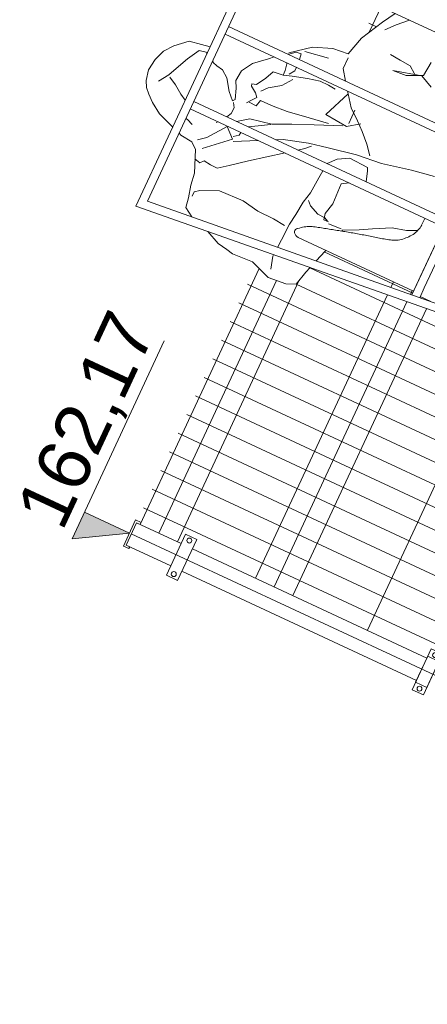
# Model space of a CAD drawing. Header units: millimetres. Extents: x 1962 to 3194, y -795 to -219.
# Tile 6 of 256: x 1987.537 to 1988.53, y -537.293 to -534.898. Entities that reach past the tile are written whole.
import ezdxf

# ---------------------------------------------------------------- set-up
doc = ezdxf.new("R2010")
doc.units = ezdxf.units.MM
doc.layers.get('0').update_dxf_attribs({"lineweight": 5})
for name, color, linetype, lineweight in [('A_hatch przekroje', 125, 'Continuous', 9), ('A_koty wysokośc.', 53, 'Continuous', 9), ('A_ludzie', 53, 'Continuous', 9), ('A_obiekty trybuny', 126, 'Continuous', 9), ('A_ogrodzenie 2_4m', 45, 'Continuous', 9)]:
    doc.layers.add(name, color=color, linetype=linetype, lineweight=lineweight)
doc.styles.get("Standard").update_dxf_attribs({"font": 'arial.ttf'})

# ---------------------------------------------------------------- blocks, each defined once
blk = doc.blocks.new('zw$5246')
at = {"layer": 'A_ogrodzenie 2_4m'}
blk.add_lwpolyline([(-0.09500000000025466, 0.01500000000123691), (0.01500000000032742, 0.01500000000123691), (0.01500000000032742, -0.01499999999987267), (-0.09500000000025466, -0.01499999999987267), (-0.09500000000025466, 0.01500000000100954)], dxfattribs=at)
for centre in [(-0.08500000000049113, 6.821210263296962e-13), (0.004999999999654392, -2.273736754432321e-13)]:
    blk.add_circle(centre, 0.006000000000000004, dxfattribs=at)
blk = doc.blocks.new('zw$2CA')
at = {"layer": 'A_obiekty trybuny'}
for p, q in [((5.985000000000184, 2.699024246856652), (7.115316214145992, 2.699024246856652)), ((7.006264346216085, 1.579024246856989), (7.115316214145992, 2.699024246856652)), ((6.004999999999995, 2.679024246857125), (7.092516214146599, 2.679024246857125)), ((6.424028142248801, 1.599024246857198), (6.424028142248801, 2.679024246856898)), ((6.624028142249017, 1.59902424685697), (6.624028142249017, 2.67902424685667)), ((6.644028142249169, 1.599024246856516), (6.644028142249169, 2.67902424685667)), ((6.824999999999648, 0.8240242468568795), (6.824999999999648, 2.679024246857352)), ((6.844999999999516, 0.8240242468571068), (6.844999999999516, 2.679024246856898)), ((6.988749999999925, 1.599024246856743), (7.092516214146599, 2.679024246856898)), ((6.984122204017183, 2.300101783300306), (6.982334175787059, 2.296692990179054)), ((6.986077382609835, 2.303423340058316), (6.984122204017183, 2.300101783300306)), ((6.988184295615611, 2.306656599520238), (6.986077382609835, 2.303423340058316)), ((6.990427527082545, 2.309800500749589), (6.988184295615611, 2.306656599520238)), ((6.992791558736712, 2.312854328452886), (6.990427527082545, 2.309800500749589)), ((6.995258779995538, 2.315824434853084), (6.992791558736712, 2.312854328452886)), ((6.997809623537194, 2.318723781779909), (6.995258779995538, 2.315824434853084)), ((7.000424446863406, 2.321565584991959), (6.997809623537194, 2.318723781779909)), ((7.000424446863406, 2.321565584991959), (6.998749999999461, 2.319745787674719)), ((7.017499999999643, 1.999024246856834), (7.017499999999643, 2.309024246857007)), ((6.975667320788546, 2.278615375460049), (6.974571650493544, 2.274900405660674)), ((6.976796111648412, 2.282319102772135), (6.975667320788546, 2.278615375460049)), ((6.977992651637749, 2.285995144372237), (6.976796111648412, 2.282319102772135)), ((6.979291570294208, 2.289627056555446), (6.977992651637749, 2.285995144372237)), ((6.980727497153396, 2.293198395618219), (6.979291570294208, 2.289627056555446)), ((6.982334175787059, 2.296692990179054), (6.980727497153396, 2.293198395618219)), ((6.968056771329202, 2.252650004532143), (6.966981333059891, 2.248941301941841)), ((6.969136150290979, 2.256356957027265), (6.968056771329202, 2.252650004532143)), ((6.970218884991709, 2.26006315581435), (6.969136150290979, 2.256356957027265)), ((6.971304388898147, 2.263769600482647), (6.970218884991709, 2.26006315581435)), ((6.972392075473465, 2.267477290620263), (6.971304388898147, 2.263769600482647)), ((6.973481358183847, 2.271187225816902), (6.972392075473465, 2.267477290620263)), ((6.974571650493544, 2.274900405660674), (6.973481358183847, 2.271187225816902)), ((6.961671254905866, 2.230361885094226), (6.960623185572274, 2.226639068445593)), ((6.962724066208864, 2.234082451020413), (6.961671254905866, 2.230361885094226)), ((6.963781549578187, 2.237800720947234), (6.962724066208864, 2.234082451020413)), ((6.964843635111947, 2.241516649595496), (6.963781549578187, 2.237800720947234)), ((6.965910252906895, 2.245230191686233), (6.964843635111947, 2.241516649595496)), ((6.966981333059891, 2.248941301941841), (6.965910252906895, 2.245230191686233)), ((6.954438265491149, 2.204257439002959), (6.953425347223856, 2.200520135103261)), ((6.955456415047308, 2.207992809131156), (6.954438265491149, 2.204257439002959)), ((6.956479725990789, 2.211726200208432), (6.955456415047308, 2.207992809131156)), ((6.957508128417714, 2.215457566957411), (6.956479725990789, 2.211726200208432)), ((6.958541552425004, 2.219186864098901), (6.957508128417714, 2.215457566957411)), ((6.959579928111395, 2.222914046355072), (6.958541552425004, 2.219186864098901)), ((6.960623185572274, 2.226639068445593), (6.959579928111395, 2.222914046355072)), ((6.948441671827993, 2.181806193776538), (6.947461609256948, 2.178058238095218)), ((6.949427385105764, 2.185552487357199), (6.948441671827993, 2.181806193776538)), ((6.950418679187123, 2.189297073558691), (6.949427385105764, 2.185552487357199)), ((6.951415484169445, 2.193039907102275), (6.950418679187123, 2.189297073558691)), ((6.952417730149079, 2.196780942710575), (6.951415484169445, 2.193039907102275)), ((6.953425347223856, 2.200520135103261), (6.952417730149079, 2.196780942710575)), ((6.941703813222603, 2.155538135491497), (6.940765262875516, 2.151779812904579)), ((6.942648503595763, 2.159295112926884), (6.941703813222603, 2.155538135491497)), ((6.943599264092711, 2.163050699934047), (6.942648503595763, 2.159295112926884)), ((6.944556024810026, 2.166804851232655), (6.943599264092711, 2.163050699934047)), ((6.945518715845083, 2.170557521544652), (6.944556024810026, 2.166804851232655)), ((6.946487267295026, 2.17430866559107), (6.945518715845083, 2.170557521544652)), ((6.947461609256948, 2.178058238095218), (6.946487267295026, 2.17430866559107)), ((6.936165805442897, 2.132969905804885), (6.935256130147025, 2.129206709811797)), ((6.937073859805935, 2.136733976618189), (6.936165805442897, 2.132969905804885)), ((6.937987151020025, 2.140497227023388), (6.937073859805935, 2.136733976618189)), ((6.938906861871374, 2.14425931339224), (6.937987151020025, 2.140497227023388)), ((6.939832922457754, 2.148020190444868), (6.938906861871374, 2.14425931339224)), ((6.940765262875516, 2.151779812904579), (6.939832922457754, 2.148020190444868)), ((6.930387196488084, 2.110476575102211), (6.929290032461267, 2.106762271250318)), ((6.931431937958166, 2.114204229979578), (6.930387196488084, 2.110476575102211)), ((6.932432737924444, 2.117943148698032), (6.931431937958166, 2.114204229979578)), ((6.933398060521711, 2.121691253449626), (6.932432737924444, 2.117943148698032)), ((6.934336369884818, 2.125446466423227), (6.933398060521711, 2.121691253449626)), ((6.935256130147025, 2.129206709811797), (6.934336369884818, 2.125446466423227)), ((6.920239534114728, 2.085400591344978), (6.918110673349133, 2.082152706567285)), ((6.922176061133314, 2.088770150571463), (6.920239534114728, 2.085400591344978)), ((6.923919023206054, 2.092240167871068), (6.922176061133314, 2.088770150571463)), ((6.925472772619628, 2.095790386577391), (6.923919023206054, 2.092240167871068)), ((6.92686416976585, 2.099404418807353), (6.925472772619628, 2.095790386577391)), ((6.92812574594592, 2.103066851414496), (6.92686416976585, 2.099404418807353)), ((6.929290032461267, 2.106762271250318), (6.92812574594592, 2.103066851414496)), ((6.895826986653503, 2.060743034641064), (6.892623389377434, 2.058580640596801)), ((6.898925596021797, 2.063076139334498), (6.895826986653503, 2.060743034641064)), ((6.90194293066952, 2.065530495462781), (6.898925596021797, 2.063076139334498)), ((6.904902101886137, 2.068057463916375), (6.90194293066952, 2.065530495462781)), ((6.907801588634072, 2.07064196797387), (6.904902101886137, 2.068057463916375)), ((6.910607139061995, 2.07331352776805), (6.907801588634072, 2.07064196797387)), ((6.913282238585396, 2.076104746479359), (6.910607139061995, 2.07331352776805)), ((6.915790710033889, 2.079047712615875), (6.913282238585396, 2.076104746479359)), ((6.918110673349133, 2.082152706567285), (6.915790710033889, 2.079047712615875)), ((6.863662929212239, 2.049024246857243), (6.844999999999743, 2.049024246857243)), ((6.86726814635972, 2.049324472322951), (6.863416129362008, 2.049018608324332)), ((6.871080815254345, 2.050026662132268), (6.86726814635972, 2.049324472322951)), ((6.87485298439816, 2.051003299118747), (6.871080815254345, 2.050026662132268)), ((6.878581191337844, 2.052147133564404), (6.87485298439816, 2.051003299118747)), ((6.882246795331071, 2.053448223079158), (6.878581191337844, 2.052147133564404)), ((6.885825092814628, 2.054935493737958), (6.882246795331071, 2.053448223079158)), ((6.889291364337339, 2.056637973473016), (6.885825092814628, 2.054935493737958)), ((6.892623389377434, 2.058580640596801), (6.889291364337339, 2.056637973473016)), ((6.844999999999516, 1.999024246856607), (6.978749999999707, 1.999024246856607)), ((6.844999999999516, 1.999024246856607), (6.96389238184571, 1.999024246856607)), ((6.844999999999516, 1.999024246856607), (6.998749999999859, 1.999024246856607)), ((6.844999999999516, 1.999024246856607), (7.017499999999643, 1.999024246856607)), ((6.998749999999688, 1.999024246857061), (7.027181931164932, 1.999024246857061)), ((6.998749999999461, 1.979024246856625), (6.844999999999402, 1.979024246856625)), ((7.025260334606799, 1.97902424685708), (6.998749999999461, 1.97902424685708))]:
    blk.add_line(p, q, dxfattribs=at)
for centre, radius, start, end in [((7.005563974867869, 2.314800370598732), 0.008496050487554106, 54.2227884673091, 127.2239080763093), ((7.002499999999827, 2.309024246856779), 0.01500000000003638, 0, 57.62866944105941)]:
    blk.add_arc(centre, radius, start, end, dxfattribs=at)
blk = doc.blocks.new('zw$CA91')
at = {"layer": 'A_koty wysokośc.'}
h = blk.add_hatch(color=256, dxfattribs=at)
h.dxf.hatch_style = 1
h.paths.add_polyline_path([(-0.4476400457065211, 0.7528491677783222), (0, -1.13686837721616e-13), (0, 0.7528491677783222)])
blk.add_lwpolyline([(2.873696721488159, 0.7528491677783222), (-0.4476400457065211, 0.7528491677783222), (0, -1.13686837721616e-13), (0, 0.7528491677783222)], dxfattribs=at)
blk = doc.blocks.new('zw$824C')
at = {"layer": 'A_hatch przekroje'}
h = blk.add_hatch(dxfattribs=at)
h.set_pattern_fill('EARTH2', color=256, scale=0.03, angle=339.9781941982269, style=2)
h.set_pattern_definition([(224.9999999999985, (4.063871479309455, 26.90586113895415), (-2.642330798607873e-14, -1.077630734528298), [0.3428999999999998, -0.4190999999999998]), (224.9999999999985, (4.306338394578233, 26.66339422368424), (-2.642330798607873e-14, -1.077630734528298), [0.3428999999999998, -0.4190999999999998]), (224.9999999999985, (4.247068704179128, 26.72266391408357), (-2.642330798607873e-14, -1.077630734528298), [0.3505199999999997, -0.4114799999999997]), (224.9999999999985, (4.187799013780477, 26.78193360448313), (-2.642330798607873e-14, -1.077630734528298), [0.3505199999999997, -0.4114799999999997]), (224.9999999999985, (4.128529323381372, 26.84120329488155), (-2.642330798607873e-14, -1.077630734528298), [0.3505199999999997, -0.4114799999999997]), (224.9999999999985, (4.128529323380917, 27.38001866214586), (-2.642330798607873e-14, -1.077630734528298), [0.3428999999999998, -0.4190999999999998]), (224.9999999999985, (4.187799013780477, 27.32074897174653), (-2.642330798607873e-14, -1.077630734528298), [0.3428999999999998, -0.4190999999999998]), (224.9999999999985, (4.247068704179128, 27.2614792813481), (-2.642330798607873e-14, -1.077630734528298), [0.3428999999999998, -0.4190999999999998]), (224.9999999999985, (4.306338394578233, 27.20220959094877), (-2.642330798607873e-14, -1.077630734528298), [0.3428999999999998, -0.4190999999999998]), (224.9999999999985, (4.063871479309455, 27.44467650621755), (-2.642330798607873e-14, -1.077630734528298), [0.3428999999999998, -0.4190999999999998]), (314.9999999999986, (3.54660872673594, 26.9274137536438), (1.077630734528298, -2.647881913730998e-14), [0.3428999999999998, -0.4190999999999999]), (314.9999999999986, (3.79446379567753, 27.17526882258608), (1.077630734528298, -2.647881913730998e-14), [0.3428999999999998, -0.4190999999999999]), (314.9999999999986, (3.729805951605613, 27.11061097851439), (1.077630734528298, -2.647881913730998e-14), [0.3428999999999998, -0.4190999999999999]), (314.9999999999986, (3.670536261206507, 27.0513412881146), (1.077630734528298, -2.647881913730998e-14), [0.3428999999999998, -0.4190999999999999]), (314.9999999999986, (3.611266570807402, 26.99207159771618), (1.077630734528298, -2.647881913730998e-14), [0.3428999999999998, -0.4190999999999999]), (314.9999999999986, (4.150081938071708, 26.99207159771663), (1.077630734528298, -2.647881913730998e-14), [0.3505199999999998, -0.4114799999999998]), (314.9999999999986, (4.209351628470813, 27.05134128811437), (1.077630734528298, -2.647881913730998e-14), [0.3505199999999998, -0.4114799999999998]), (314.9999999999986, (4.268621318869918, 27.11061097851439), (1.077630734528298, -2.647881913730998e-14), [0.3505199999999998, -0.4114799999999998]), (314.9999999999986, (4.33327916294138, 27.17526882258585), (1.077630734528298, -2.647881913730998e-14), [0.3428999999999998, -0.4190999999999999]), (314.9999999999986, (4.090812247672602, 26.93280190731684), (1.077630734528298, -2.647881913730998e-14), [0.3428999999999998, -0.4190999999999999])])
h.paths.add_polyline_path([(-5.125733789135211, 1.039704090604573), (0.6851509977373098, 1.039704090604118), (0.6851509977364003, 0.9697040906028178), (0.6251509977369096, 0.9697040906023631), (0.5851509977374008, 0.6897040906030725), (0.8051509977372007, 0.689704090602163), (0.7993711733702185, 0.7201112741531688), (6.225150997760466, 0.7891666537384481), (6.225150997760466, 0.6593642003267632), (6.957987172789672, 0.6593642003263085), (19.9051509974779, 0.9224415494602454), (19.90515099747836, 1.009704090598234), (19.90515099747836, 1.07990347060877), (22.98513845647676, 1.086063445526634), (22.98513845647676, 0.3000000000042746), (20.75562325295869, 0.3000000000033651), (20.2579353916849, 2.955857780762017e-12), (18.1348793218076, 2.501110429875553e-12), (17.39000410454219, 0.3712323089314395), (7.113374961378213, 0.1624183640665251), (6.938656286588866, 0.03000000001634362), (6.046276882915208, 0.03000000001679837), (5.740428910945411, 0.2829569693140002), (4.432876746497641, 0.2663153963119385), (0.271424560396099, -3.175487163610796), (-2.235623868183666, -3.175487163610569), (-5.125733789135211, -0.7851706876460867)])
edge = h.paths.add_edge_path(flags=16)
edge.add_arc((19.53428443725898, 0.7472849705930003), 0.08000000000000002, 0, 360)
edge = h.paths.add_edge_path(flags=16)
edge.add_arc((-0.9820996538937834, -1.056513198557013), 0.1, 1080, 1440)
at = {"layer": 'A_ludzie', "linetype": 'ByBlock'}
for p, q in [((7.530424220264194, 4.092562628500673), (7.556394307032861, 4.09816869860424)), ((7.556394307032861, 4.09816869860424), (7.585789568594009, 4.094407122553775)), ((7.488384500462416, 4.055742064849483), (7.502641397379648, 4.072696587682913)), ((7.502641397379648, 4.072696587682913), (7.514617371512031, 4.084783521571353)), ((7.514617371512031, 4.084783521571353), (7.530424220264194, 4.092562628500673)), ((7.585789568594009, 4.094407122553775), (7.612780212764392, 4.084190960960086)), ((7.612780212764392, 4.084190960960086), (7.635012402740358, 4.067538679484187)), ((7.47051836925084, 4.028811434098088), (7.488384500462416, 4.055742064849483)), ((7.566005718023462, 4.048071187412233), (7.541419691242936, 4.064741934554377)), ((7.587116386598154, 4.038489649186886), (7.566005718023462, 4.048071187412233)), ((7.635012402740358, 4.067538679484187), (7.661262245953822, 4.037907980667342)), ((7.454861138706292, 3.985890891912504), (7.47051836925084, 4.028811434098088)), ((7.561854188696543, 4.043984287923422), (7.550507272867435, 4.022887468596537)), ((7.619954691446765, 4.023519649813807), (7.587116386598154, 4.038489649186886)), ((7.65042069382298, 4.006214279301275), (7.619954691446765, 4.023519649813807)), ((7.661262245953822, 4.037907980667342), (7.666318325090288, 4.007266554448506)), ((7.535634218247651, 4.002406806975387), (7.526519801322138, 3.985890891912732)), ((7.550507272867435, 4.022887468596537), (7.535634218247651, 4.002406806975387)), ((7.653817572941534, 3.989121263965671), (7.65042069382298, 4.006214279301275)), ((7.666318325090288, 4.007266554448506), (7.670315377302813, 3.985890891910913)), ((7.651543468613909, 3.98589089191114), (7.653817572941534, 3.989121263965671)), ((7.441487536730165, 3.92899495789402), (7.445258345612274, 3.959567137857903)), ((7.445258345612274, 3.959567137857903), (7.447565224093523, 3.965890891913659)), ((7.48646895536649, 3.961597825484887), (7.480459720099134, 3.945755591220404)), ((7.487243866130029, 3.965890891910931), (7.48646895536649, 3.961597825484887)), ((7.635279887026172, 3.951602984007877), (7.631619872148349, 3.93515382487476)), ((7.638314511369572, 3.963349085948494), (7.635279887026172, 3.951602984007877)), ((7.641759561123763, 3.965890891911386), (7.638314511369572, 3.963349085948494)), ((7.428412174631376, 3.912619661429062), (7.441487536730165, 3.92899495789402)), ((7.631619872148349, 3.93515382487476), (7.619119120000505, 3.917008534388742)), ((7.375275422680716, 3.890673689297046), (7.428412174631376, 3.912619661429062)), ((7.407751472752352, 3.904542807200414), (7.40410069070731, 3.889270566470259)), ((7.466952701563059, 3.900374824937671), (7.451819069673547, 3.918049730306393)), ((7.619119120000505, 3.917008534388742), (7.591309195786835, 3.897806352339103)), ((7.315155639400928, 3.878786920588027), (7.345227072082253, 3.886201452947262)), ((7.345227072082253, 3.886201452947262), (7.375275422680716, 3.890673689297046)), ((7.40410069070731, 3.889270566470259), (7.412872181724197, 3.88213980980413)), ((7.412872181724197, 3.88213980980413), (7.410375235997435, 3.863916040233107)), ((7.489646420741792, 3.841519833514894), (7.437721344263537, 3.899011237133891)), ((7.512206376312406, 3.866648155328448), (7.466952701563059, 3.900374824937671)), ((7.512650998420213, 3.891983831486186), (7.508981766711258, 3.89505338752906)), ((7.591309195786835, 3.897806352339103), (7.574110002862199, 3.880874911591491)), ((7.574110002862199, 3.880874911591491), (7.5793738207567, 3.876714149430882)), ((7.5793738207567, 3.876714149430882), (7.605339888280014, 3.885926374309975)), ((7.605339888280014, 3.885926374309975), (7.621885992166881, 3.894624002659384)), ((7.621885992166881, 3.894624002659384), (7.648936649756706, 3.89205781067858)), ((7.648936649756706, 3.89205781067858), (7.676464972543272, 3.875363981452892)), ((7.276135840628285, 3.851391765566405), (7.290991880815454, 3.874268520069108)), ((7.290991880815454, 3.874268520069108), (7.315155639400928, 3.878786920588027)), ((7.322166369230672, 3.872258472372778), (7.333935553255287, 3.8721661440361)), ((7.333935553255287, 3.8721661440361), (7.342679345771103, 3.861504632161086)), ((7.342679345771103, 3.861504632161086), (7.362340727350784, 3.817213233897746)), ((7.410375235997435, 3.863916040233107), (7.410232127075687, 3.84567380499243)), ((7.512206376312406, 3.866648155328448), (7.489646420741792, 3.841519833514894)), ((7.544848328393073, 3.871141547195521), (7.53265099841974, 3.87678211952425)), ((7.560004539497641, 3.87048255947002), (7.544848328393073, 3.871141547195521)), ((7.57130109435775, 3.876790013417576), (7.560004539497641, 3.87048255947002)), ((7.676464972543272, 3.875363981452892), (7.703882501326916, 3.844547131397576)), ((7.410232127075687, 3.84567380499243), (7.428289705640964, 3.821992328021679)), ((7.484906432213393, 3.8374375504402), (7.51332083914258, 3.783661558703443)), ((7.496133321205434, 3.843234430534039), (7.504867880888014, 3.831396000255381)), ((7.551893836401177, 3.824553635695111), (7.53265099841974, 3.850919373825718)), ((7.583855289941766, 3.847842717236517), (7.593803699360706, 3.840702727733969)), ((7.587196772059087, 3.823688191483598), (7.588526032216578, 3.8430981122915)), ((7.593803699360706, 3.840702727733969), (7.606671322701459, 3.830597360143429)), ((7.606671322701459, 3.830597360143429), (7.614974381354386, 3.838771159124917)), ((7.614974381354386, 3.838771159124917), (7.625691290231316, 3.854576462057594)), ((7.625691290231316, 3.854576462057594), (7.631585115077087, 3.855707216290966)), ((7.631585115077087, 3.855707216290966), (7.634444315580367, 3.845091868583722)), ((7.634444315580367, 3.845091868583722), (7.657871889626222, 3.830784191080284)), ((7.703882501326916, 3.844547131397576), (7.713622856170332, 3.834240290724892)), ((7.362340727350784, 3.817213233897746), (7.364205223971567, 3.754818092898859)), ((7.428289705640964, 3.821992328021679), (7.458005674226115, 3.784095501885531)), ((7.504867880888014, 3.831396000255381), (7.512650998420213, 3.830500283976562)), ((7.532650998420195, 3.819155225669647), (7.561289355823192, 3.771900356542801)), ((7.56323831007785, 3.770323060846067), (7.551893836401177, 3.824553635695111)), ((7.603645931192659, 3.820028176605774), (7.587196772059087, 3.823688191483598)), ((7.604003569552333, 3.790600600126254), (7.603645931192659, 3.820028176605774)), ((7.639509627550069, 3.815627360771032), (7.624306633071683, 3.828105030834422)), ((7.658716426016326, 3.788405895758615), (7.639509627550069, 3.815627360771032)), ((7.657871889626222, 3.830784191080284), (7.679571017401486, 3.821198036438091)), ((7.679571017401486, 3.821198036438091), (7.68290326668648, 3.795866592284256)), ((7.244831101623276, 3.766347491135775), (7.260276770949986, 3.801620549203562)), ((7.458005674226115, 3.784095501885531), (7.485970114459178, 3.74797790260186)), ((7.606622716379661, 3.749385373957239), (7.604003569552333, 3.790600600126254)), ((7.682700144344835, 3.769974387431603), (7.658716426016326, 3.788405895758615)), ((7.68290326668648, 3.795866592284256), (7.689803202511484, 3.775215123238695)), ((7.695260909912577, 3.795769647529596), (7.68290326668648, 3.795866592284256)), ((7.71117700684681, 3.799175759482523), (7.695260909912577, 3.795769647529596)), ((7.713622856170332, 3.80061729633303), (7.71117700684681, 3.799175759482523)), ((7.733622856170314, 3.806552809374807), (7.734761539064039, 3.804875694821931)), ((7.734761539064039, 3.804875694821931), (7.746419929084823, 3.790660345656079)), ((7.737713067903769, 3.806029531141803), (7.774425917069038, 3.759838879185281)), ((7.746419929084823, 3.790660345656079), (7.74808836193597, 3.778288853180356)), ((7.240513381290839, 3.741076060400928), (7.244831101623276, 3.766347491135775)), ((7.583492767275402, 3.726615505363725), (7.56323831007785, 3.770323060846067)), ((7.689803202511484, 3.775215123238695), (7.700104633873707, 3.738059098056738)), ((7.703921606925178, 3.774515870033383), (7.691044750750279, 3.783444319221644)), ((7.713622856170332, 3.774439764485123), (7.703921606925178, 3.774515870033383)), ((7.74808836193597, 3.778288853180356), (7.733622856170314, 3.775741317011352)), ((7.756869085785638, 3.772335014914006), (7.766999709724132, 3.71340599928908)), ((7.236848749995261, 3.724038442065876), (7.240513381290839, 3.741076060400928)), ((7.364205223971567, 3.754818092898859), (7.356806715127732, 3.711915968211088)), ((7.485970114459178, 3.74797790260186), (7.51334609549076, 3.711864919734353)), ((7.53265099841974, 3.745503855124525), (7.540558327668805, 3.729894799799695)), ((7.615608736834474, 3.694584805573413), (7.606622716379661, 3.749385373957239)), ((7.700104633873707, 3.738059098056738), (7.707519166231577, 3.707987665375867)), ((7.774425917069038, 3.759838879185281), (7.79230345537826, 3.713207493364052)), ((7.239968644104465, 3.671637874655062), (7.236848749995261, 3.724038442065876)), ((7.540558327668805, 3.729894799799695), (7.558922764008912, 3.670312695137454)), ((7.604868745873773, 3.675837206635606), (7.583492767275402, 3.726615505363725)), ((7.79230345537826, 3.713207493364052), (7.796117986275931, 3.674336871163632)), ((7.356806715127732, 3.711915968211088), (7.355885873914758, 3.66955152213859)), ((7.622875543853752, 3.645682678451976), (7.615608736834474, 3.694584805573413)), ((7.707519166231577, 3.707987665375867), (7.707339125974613, 3.685037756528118)), ((7.221329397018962, 3.621173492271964), (7.239968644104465, 3.671637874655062)), ((7.355885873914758, 3.66955152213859), (7.35269890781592, 3.638386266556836)), ((7.532650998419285, 3.686472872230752), (7.543052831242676, 3.672791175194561)), ((7.543052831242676, 3.672791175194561), (7.555313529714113, 3.660336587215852)), ((7.558922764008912, 3.670312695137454), (7.568543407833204, 3.621392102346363)), ((7.63261621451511, 3.612062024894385), (7.604868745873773, 3.675837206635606)), ((7.707339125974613, 3.685037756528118), (7.705426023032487, 3.666220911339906)), ((7.733622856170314, 3.652345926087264), (7.759012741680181, 3.670508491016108)), ((7.759012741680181, 3.670508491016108), (7.787847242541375, 3.670282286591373)), ((7.796117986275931, 3.674336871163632), (7.844270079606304, 3.661012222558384)), ((7.639477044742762, 3.661441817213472), (7.634312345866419, 3.60322128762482)), ((7.708105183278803, 3.632655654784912), (7.639477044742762, 3.661441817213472)), ((7.844270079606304, 3.661012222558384), (7.901703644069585, 3.630548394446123)), ((7.225093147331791, 3.575829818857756), (7.221329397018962, 3.621173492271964)), ((7.242532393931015, 3.623361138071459), (7.273206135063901, 3.632536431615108)), ((7.273206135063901, 3.632536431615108), (7.276761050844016, 3.632321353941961)), ((7.297303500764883, 3.631078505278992), (7.317910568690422, 3.629831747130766)), ((7.317910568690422, 3.629831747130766), (7.360275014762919, 3.62891090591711)), ((7.360275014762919, 3.62891090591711), (7.388488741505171, 3.624570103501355)), ((7.388488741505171, 3.624570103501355), (7.423184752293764, 3.621355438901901)), ((7.423184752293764, 3.621355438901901), (7.45138001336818, 3.614660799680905)), ((7.568543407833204, 3.621392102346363), (7.582121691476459, 3.551843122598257)), ((7.680286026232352, 3.612276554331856), (7.708105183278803, 3.632655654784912)), ((7.708105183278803, 3.632655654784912), (7.713622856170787, 3.636921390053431)), ((7.909688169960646, 3.598118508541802), (7.886890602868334, 3.617717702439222)), ((7.901703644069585, 3.630548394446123), (7.933622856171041, 3.612243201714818)), ((7.411653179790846, 3.576720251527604), (7.422434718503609, 3.600763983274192)), ((7.422434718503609, 3.600763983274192), (7.431933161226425, 3.611282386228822)), ((7.45138001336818, 3.614660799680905), (7.49313753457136, 3.611390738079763)), ((7.49313753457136, 3.611390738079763), (7.512650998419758, 3.609801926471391)), ((7.53265099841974, 3.608173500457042), (7.533129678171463, 3.608134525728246)), ((7.533129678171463, 3.608134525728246), (7.552998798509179, 3.59032379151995)), ((7.634312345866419, 3.60322128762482), (7.655270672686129, 3.574220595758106)), ((7.67902139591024, 3.601105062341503), (7.643713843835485, 3.601382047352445)), ((7.658296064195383, 3.58478977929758), (7.680286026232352, 3.612276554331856)), ((7.933622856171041, 3.573308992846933), (7.909688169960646, 3.598118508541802)), ((7.234912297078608, 3.552212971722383), (7.225093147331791, 3.575829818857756)), ((7.410912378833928, 3.557305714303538), (7.411653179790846, 3.576720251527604)), ((7.552998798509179, 3.59032379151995), (7.568086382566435, 3.563134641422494)), ((7.639299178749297, 3.563752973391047), (7.658296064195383, 3.58478977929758)), ((7.836359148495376, 3.552791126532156), (7.83834149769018, 3.580434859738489)), ((7.271327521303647, 3.543099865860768), (7.234912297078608, 3.552212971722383)), ((7.405616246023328, 3.557347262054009), (7.405519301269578, 3.544989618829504)), ((7.420948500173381, 3.561346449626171), (7.405616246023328, 3.557347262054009)), ((7.40613084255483, 3.547927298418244), (7.410912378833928, 3.557305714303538)), ((7.449727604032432, 3.55405873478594), (7.420948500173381, 3.561346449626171)), ((7.502707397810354, 3.555997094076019), (7.449727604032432, 3.55405873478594)), ((7.512650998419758, 3.53959505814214), (7.502707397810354, 3.555997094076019)), ((7.568086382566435, 3.563134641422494), (7.565353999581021, 3.514899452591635)), ((7.582121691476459, 3.551843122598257), (7.589273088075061, 3.488229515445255)), ((7.616164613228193, 3.540394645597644), (7.639299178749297, 3.563752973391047)), ((7.823498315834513, 3.488746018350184), (7.805800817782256, 3.558327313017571)), ((7.805800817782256, 3.558327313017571), (7.808475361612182, 3.524173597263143)), ((7.83378834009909, 3.525152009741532), (7.836359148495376, 3.552791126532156)), ((7.285887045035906, 3.538594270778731), (7.271327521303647, 3.543099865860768)), ((7.337666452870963, 3.522570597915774), (7.306811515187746, 3.532118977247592)), ((7.340150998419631, 3.521917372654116), (7.337666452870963, 3.522570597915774)), ((7.401386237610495, 3.543256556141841), (7.403481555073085, 3.510284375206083)), ((7.593655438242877, 3.521739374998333), (7.616164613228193, 3.540394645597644)), ((7.808475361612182, 3.524173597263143), (7.825829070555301, 3.485785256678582)), ((7.820699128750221, 3.507011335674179), (7.83378834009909, 3.525152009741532)), ((7.402267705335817, 3.505585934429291), (7.399000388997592, 3.50644496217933)), ((7.420223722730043, 3.468958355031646), (7.402267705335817, 3.505585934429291)), ((7.558260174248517, 3.510835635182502), (7.532650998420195, 3.503260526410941)), ((7.565353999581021, 3.514899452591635), (7.558260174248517, 3.510835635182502)), ((7.589273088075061, 3.488229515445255), (7.604589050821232, 3.415135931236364)), ((7.808537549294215, 3.4570846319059), (7.823498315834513, 3.488746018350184)), ((7.825829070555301, 3.485785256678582), (7.862878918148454, 3.482552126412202)), ((7.435890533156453, 3.440587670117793), (7.420223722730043, 3.468958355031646)), ((7.457924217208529, 3.398631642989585), (7.435890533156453, 3.440587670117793)), ((7.604589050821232, 3.415135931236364), (7.614728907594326, 3.357383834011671)), ((7.46706719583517, 3.363838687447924), (7.457924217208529, 3.398631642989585)), ((7.478173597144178, 3.339331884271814), (7.46706719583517, 3.363838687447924))]:
    blk.add_line(p, q, dxfattribs=at)
at = {"layer": 'A_ogrodzenie 2_4m'}
for p, q in [((6.515150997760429, 3.659704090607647), (6.515150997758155, 1.229704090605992)), ((6.545150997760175, 3.539704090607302), (6.545150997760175, 3.659704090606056)), ((6.545150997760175, 3.64970409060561), (7.231867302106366, 3.64970409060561)), ((6.585150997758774, 1.22970409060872), (6.585150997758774, 3.659704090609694)), ((6.635150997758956, 1.22970409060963), (6.635150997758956, 3.659704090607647)), ((6.685150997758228, 1.22970409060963), (6.685150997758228, 3.659704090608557)), ((6.735150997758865, 1.229704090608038), (6.735150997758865, 3.659704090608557)), ((6.785150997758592, 1.229704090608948), (6.785150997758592, 3.659704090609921)), ((6.835150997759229, 1.229704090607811), (6.835150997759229, 3.659704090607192)), ((6.885150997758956, 1.229704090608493), (6.885150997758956, 3.659704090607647)), ((6.935150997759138, 1.229704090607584), (6.935150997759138, 3.659704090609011)), ((6.98515099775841, 1.229704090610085), (6.98515099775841, 3.659704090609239)), ((7.035150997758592, 1.229704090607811), (7.035150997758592, 3.659704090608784)), ((7.085150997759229, 1.229704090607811), (7.085150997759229, 3.659704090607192)), ((7.135150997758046, 1.22970409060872), (7.135150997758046, 3.659704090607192)), ((7.185150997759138, 1.229704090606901), (7.185150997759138, 3.659704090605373)), ((7.23515099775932, 3.658594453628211), (7.23515099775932, 3.659704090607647)), ((7.865589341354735, 3.64970409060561), (7.933622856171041, 3.64970409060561)), ((7.885150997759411, 3.63932822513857), (7.885150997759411, 3.659704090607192)), ((6.545150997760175, 3.599704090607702), (7.223111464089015, 3.599704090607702)), ((6.545150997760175, 3.54970409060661), (7.244937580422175, 3.54970409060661)), ((7.23515099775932, 1.229704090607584), (7.23515099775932, 3.552153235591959)), ((7.285150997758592, 1.229704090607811), (7.285150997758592, 3.538822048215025)), ((7.335150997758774, 3.285890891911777), (7.335150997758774, 3.523349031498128)), ((6.545150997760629, 2.879704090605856), (6.545150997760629, 3.509704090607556)), ((6.545150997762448, 3.339704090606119), (7.305252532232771, 3.339704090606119)), ((7.32529870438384, 3.339704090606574), (7.340150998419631, 3.339704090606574)), ((6.545150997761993, 3.289704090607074), (7.310120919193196, 3.289704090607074)), ((7.33010269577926, 3.289704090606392), (7.340150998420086, 3.289704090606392)), ((7.335150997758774, 3.237161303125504), (7.335150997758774, 3.265890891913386)), ((6.545150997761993, 3.239704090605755), (7.31498930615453, 3.239704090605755)), ((6.545150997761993, 3.039704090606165), (7.334462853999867, 3.039704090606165))]:
    blk.add_line(p, q, dxfattribs=at)
for points in [[(6.550150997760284, 3.64970409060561), (6.545150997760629, 3.64970409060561), (6.545150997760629, 3.659704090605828), (6.485150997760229, 3.659704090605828), (6.485150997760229, 3.649704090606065), (6.480150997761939, 3.649704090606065), (6.480150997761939, 3.664704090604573), (6.550150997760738, 3.664704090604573)], [(6.550150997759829, 3.649704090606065), (6.545150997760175, 3.649704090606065), (6.545150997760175, 3.659704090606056), (6.485150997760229, 3.659704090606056), (6.485150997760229, 3.649704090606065), (6.480150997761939, 3.649704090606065), (6.480150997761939, 3.664704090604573), (6.550150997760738, 3.664704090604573)]]:
    blk.add_lwpolyline(points, close=True, dxfattribs=at)
for points in [[(6.485150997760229, 3.539704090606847), (6.485150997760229, 3.659704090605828), (6.545150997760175, 3.659704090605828), (6.545150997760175, 3.539704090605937)], [(6.545150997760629, 3.539704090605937), (6.545150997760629, 3.659704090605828), (6.485150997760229, 3.659704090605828), (6.485150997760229, 3.539704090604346)], [(6.485150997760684, 2.879704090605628), (6.485150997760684, 3.509704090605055)], [(6.485150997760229, 3.509704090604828), (6.485150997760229, 2.879704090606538)], [(6.545150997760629, 3.509704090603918), (6.545150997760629, 2.879704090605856)], [(6.545150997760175, 2.879704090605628), (6.545150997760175, 3.509704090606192)], [(6.550150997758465, 2.879704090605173), (6.480150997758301, 2.879704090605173), (6.480150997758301, 2.849704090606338), (6.55015099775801, 2.849704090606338), (6.55015099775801, 2.879704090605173)]]:
    blk.add_lwpolyline(points, dxfattribs=at)
at = {"layer": 'A_koty wysokośc.', "xscale": 0.16, "yscale": 0.16, "zscale": 0.16}
blk.add_blockref('zw$CA91', (6.515150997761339, 3.664704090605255), dxfattribs=at)
at = {"layer": 'A_obiekty trybuny', "xscale": -1}
blk.add_blockref('zw$2CA', (14.35765099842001, 1.286866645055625), dxfattribs=at)
at = {"layer": 'A_ogrodzenie 2_4m', "xscale": -1, "rotation": 180.0000000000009}
blk.add_blockref('zw$5246', (6.555150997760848, 3.524704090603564), dxfattribs=at)
at = {"layer": 'A_ogrodzenie 2_4m'}
blk.add_blockref('zw$5246', (6.555150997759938, 2.864704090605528), dxfattribs=at)
at = {"layer": 'A_koty wysokośc.', "insert": (6.446996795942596, 3.865897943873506), "char_height": 0.128, "width": 0.8252854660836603, "attachment_point": 4}
blk.add_mtext('162,17', dxfattribs=at)

msp = doc.modelspace()

# ---------------------------------------------------------------- block references
at = {"rotation": 65.0218058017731}
msp.add_blockref('zw$824C', (1988.375178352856, -543.6002801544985), dxfattribs=at)

doc.saveas('drawing.dxf')
